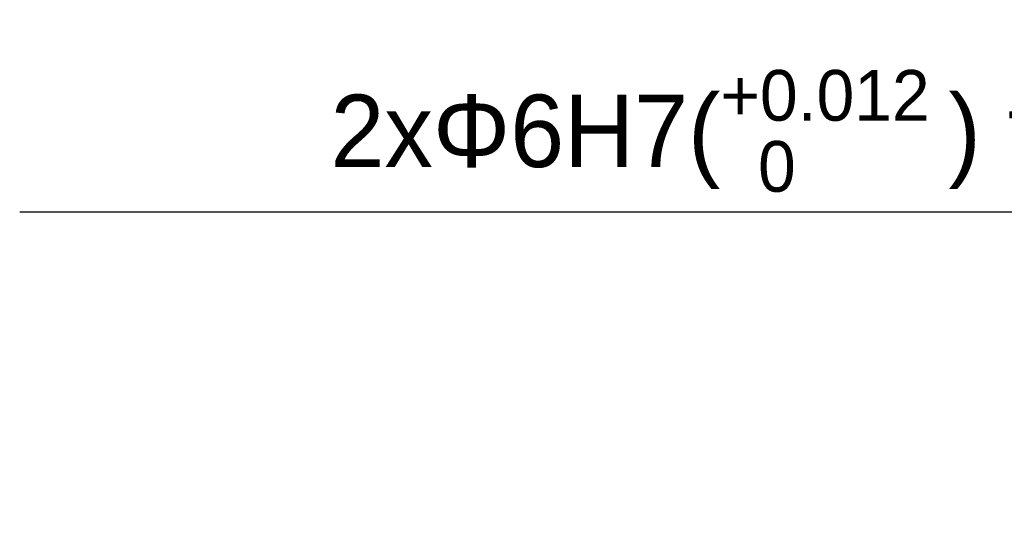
# Model space of a CAD drawing. Header units: millimetres. Extents: x 5828 to 6704, y 123 to 421.
# Tile 134 of 256: x 6371 to 6391, y 287 to 298. Entities that reach past the tile are written whole.
import ezdxf
from ezdxf import colors
from ezdxf.entities.mleader import LeaderData, LeaderLine
from ezdxf.math import Vec2, Vec3

# ---------------------------------------------------------------- set-up
doc = ezdxf.new("R2010")
doc.units = ezdxf.units.MM
doc.layers.add('多重引线', color=7, linetype='Continuous')
doc.styles.get("Standard").update_dxf_attribs({"font": 'msyh.ttc'})

msp = doc.modelspace()

# ---------------------------------------------------------------- leaders
at = {"layer": '多重引线'}
ml = msp.add_multileader_mtext('Standard', dxfattribs=at)
ml.set_content('\\A1;{\\fAlibaba PuHuiTi 3.0 65 Medium|b0|i0|c134|p18;2x\\C256;Φ\\C0;6H7({\\H0.7x;\\S+0.012 ^   0;}) through}')
ml.set_leader_properties()
ml.build(insert=Vec2(0, 0))
ml.multileader.update_dxf_attribs({"text_left_attachment_type": 5, "text_right_attachment_type": 5, "dogleg_length": 1, "arrow_head_size": 1.25})
ctx = ml.context
ctx.base_point, ctx.char_height, ctx.arrow_head_size, ctx.landing_gap_size, ctx.plane_origin = Vec3(6374.1914, 293.6863), 1.5, 1.25, 0.4, Vec3(6406.457, 297.6696)
ctx.left_attachment, ctx.right_attachment, ctx.text_align_type = 5, 5, 2
notes = []
notes.append((ctx, [(0, (1, 1, 0), (6398.907, 293.6863), (-1, 0), 0.2, [(0, [(6406.457, 297.6696)], 0, [])])]))
ctx.mtext.insert, ctx.mtext.alignment, ctx.mtext.flow_direction = Vec3(6398.307, 296.6291), 3, 5
for ctx, leaders in notes:
    for number, flags, end, landing, length, lines in leaders:
        leader = LeaderData()
        leader.index, (leader.has_last_leader_line, leader.has_dogleg_vector, leader.attachment_direction) = number, flags
        leader.last_leader_point, leader.dogleg_vector, leader.dogleg_length = Vec3(end), Vec3(landing), length
        for number, points, colour, breaks in lines:
            line = LeaderLine()
            line.index, line.vertices, line.color, line.breaks = number, Vec3.list(points), colors.encode_raw_color(colour), breaks
            leader.lines.append(line)
        ctx.leaders.append(leader)

doc.saveas('drawing.dxf')
